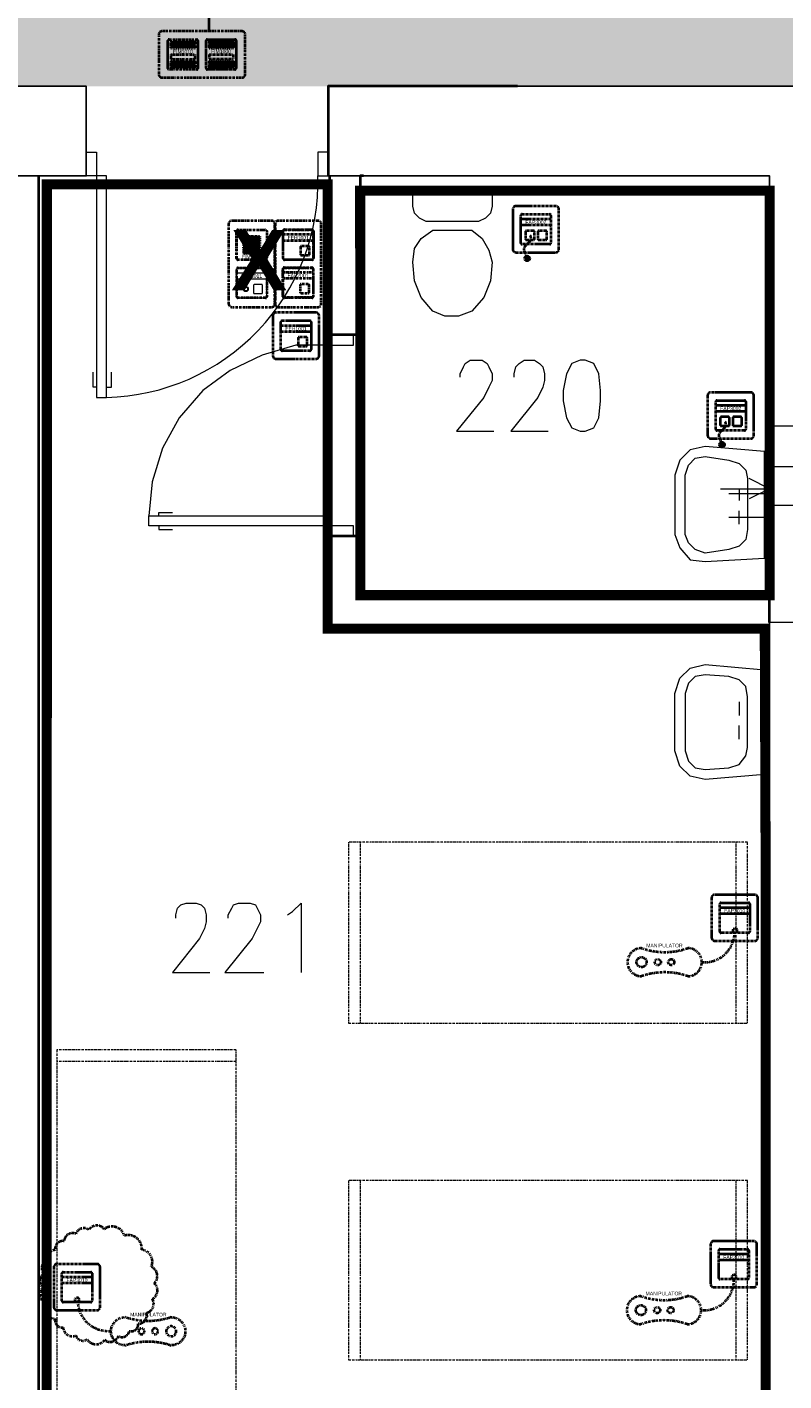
# Model space of a CAD drawing. Header units: millimetres. Extents: x 1 to 17496, y 1 to 30809.
# Tile 207 of 256: x 12885 to 13261, y 20807 to 21481. Entities that reach past the tile are written whole.
import ezdxf
from ezdxf.enums import TextEntityAlignment as Align

# ---------------------------------------------------------------- set-up
doc = ezdxf.new("R2010")
doc.units = ezdxf.units.MM
doc.linetypes.add('BORDER', pattern=[1.75, 0.5, -0.25, 0.5, -0.25, 0, -0.25])
doc.linetypes.add('CENTER', pattern=[2, 1.25, -0.25, 0.25, -0.25])
for name, color, linetype, lineweight in [('0_Przyz_do demontażu', 1, 'CENTER', 40), ('0_Przyz_FAP2001', 1, 'BORDER', 40), ('0_Przyz_FAP3002', 1, 'CENTER', 40), ('0_Przyz_FAP3010', 1, 'CENTER', 40), ('0_Przyz_FEH-1001', 1, 'CENTER', 40), ('0_Przyz_FIM1100', 1, 'BORDER', 40), ('0_Przyz_FIM1200', 1, 'CENTER', 40), ('0_Przyz_instalacja do central', 1, 'Continuous', 40), ('0_Przyz_Manipulator', 1, 'BORDER', 40), ('0_Przyz_nowe', 211, 'BORDER', 40), ('0_Przyz_Ramka x4', 1, 'BORDER', 40), ('0_Przyz_Sala chorych', 5, 'BORDER', 40), ('0_Przyz_WC pacjenta', 30, 'CENTER', 40), ('0_Przyz_łóżko', 150, 'BORDER', 40), ('2DE_OBJ_ABB-SIGNAL', 7, 'Continuous', 18), ('N_SSP_ewakuacja', 4, 'CENTER', 40)]:
    doc.layers.add(name, color=color, linetype=linetype, lineweight=lineweight)
for name, color, linetype in [('2DE_TXTMARK', 41, 'Continuous'), ('2DE_TXTNUM', 11, 'Continuous'), ('PDF _Geometria', 7, 'Continuous')]:
    doc.layers.add(name, color=color, linetype=linetype)
doc.styles.add('arial', font='arialbd.ttf')
doc.styles.add('CP_ATTR', font='ARIAL.TTF')
doc.styles.add('CP_ELATT', font='ARIAL.TTF')

# ---------------------------------------------------------------- blocks, each defined once
blk = doc.blocks.new('2de_abb_sig_045_1psoxj')
blk.add_lwpolyline([(0, 20), (0, 0, 0.414214), (1.5, -1.5), (21.5, -1.5, 0.414214), (23, 0), (23, 20, 0.414214), (21.5, 21.5), (1.5, 21.5, 0.414214)], format="xyb", close=True)
at = {"flags": 128}
for points in [[(4, 3.1), (4, 16.9)], [(4.6, 17.5), (18.4, 17.5)], [(19, 16.9), (19, 3.1)], [(18.4, 2.5), (4.6, 2.5)]]:
    blk.add_lwpolyline(points, dxfattribs=at)
for centre, start, end in [((4.6, 16.9), 90, 180), ((18.4, 16.9), 0, 90), ((4.6, 3.1), 180, 270), ((18.4, 3.1), 270, 0)]:
    blk.add_arc(centre, 0.6, start, end)
at = {"linetype": 'Continuous', "style": 'CP_ATTR', "flags": 9}
for tag in ['NAME', 'ARTICLE', 'MARK2', 'OTHER1', 'PRODUCT-TYPE', 'ORDER-NO', 'PRODUCER', 'VOLTAGE', 'CURRENT', 'POWER', 'CHARACTER', 'IP', 'OTHER', 'LINK', 'WEIGHT', 'NUMBER', 'GROUP', 'FUNCTION', 'EL-STATUS']:
    blk.add_attdef(tag, text='', height=0.00005, dxfattribs=at).set_placement((0, 0), align=Align.MIDDLE_LEFT)
at = {"layer": '2DE_TXTMARK', "linetype": 'ByBlock', "style": 'CP_ATTR', "width": 0.8, "flags": 8}
blk.add_attdef('MARK1', text='', height=1.8, dxfattribs=at).set_placement((11.5, 27), align=Align.CENTER)
at = {"layer": '2DE_TXTNUM', "style": 'CP_ELATT', "width": 0.8}
blk.add_attdef('TAG', text='', height=2.5, dxfattribs=at).set_placement((11.5, 23), align=Align.CENTER)
blk = doc.blocks.new('2de_abb_sig_012_53oms7o')
at = {"layer": '0_Przyz_FAP3010', "color": 1}
for p, q in [((15, 5), (0, 5)), ((15, 2), (0, 2)), ((6.68, -7.5), (6.68, -5.79)), ((8.63, -7.5), (8.63, -5.79))]:
    blk.add_line(p, q, dxfattribs=at)
at = {"layer": '0_Przyz_FAP3010', "color": 1, "flags": 128}
for points in [[(0, -6.9), (0, 6.9)], [(0.6, 7.5), (14.4, 7.5)], [(15, 6.9), (15, -6.9)], [(14.4, -7.5), (0.6, -7.5)]]:
    blk.add_lwpolyline(points, dxfattribs=at)
at = {"layer": '0_Przyz_FAP3010', "color": 1}
for centre, radius, start, end in [((0.6, 6.9), 0.6, 90, 180), ((14.4, 6.9), 0.6, 0, 90), ((7.65, -6.54), 1.23, 37.66917, 142.33083), ((0.6, -6.9), 0.6, 180, 270), ((14.4, -6.9), 0.6, 270, 0)]:
    blk.add_arc(centre, radius, start, end, dxfattribs=at)
at = {"layer": '0_Przyz_FAP3010', "color": 1, "style": 'CP_ELATT', "width": 0.8}
blk.add_attdef('TAG', text='', height=2.5, dxfattribs=at).set_placement((7.5, 9), align=Align.CENTER)
at = {"layer": '0_Przyz_FAP3010', "color": 1, "linetype": 'ByBlock', "style": 'CP_ATTR', "width": 0.8, "flags": 8}
blk.add_attdef('MARK1', text='', height=1.8, dxfattribs=at).set_placement((7.5, 3.5), align=Align.MIDDLE_CENTER)
at = {"layer": '0_Przyz_FAP3010', "color": 1, "linetype": 'Continuous', "style": 'CP_ATTR', "flags": 9}
for tag in ['NAME', 'ARTICLE', 'MARK2', 'OTHER1', 'PRODUCT-TYPE', 'ORDER-NO', 'PRODUCER', 'VOLTAGE', 'CURRENT', 'POWER', 'CHARACTER', 'IP', 'OTHER', 'LINK', 'WEIGHT', 'NUMBER', 'GROUP', 'FUNCTION', 'EL-STATUS']:
    blk.add_attdef(tag, text='', height=0.00005, dxfattribs=at).set_placement((0, -6.9), align=Align.MIDDLE_LEFT)
blk = doc.blocks.new('2de_abb_sig_011_53jswgj')
blk.add_hatch(color=256).paths.add_polyline_path([(4.43, -14.56, 0.52796), (2.73, -13.39, 1.894083)])
for p, q in [((15, 5), (0, 5)), ((15, 2), (0, 2)), ((2.32, -1.2), (2.32, -4.8)), ((6.38, -0.75), (2.76, -0.75)), ((2.77, -5.25), (6.37, -5.25)), ((4.46, -6.18), (2.81, -7.85)), ((6.82, -4.8), (6.82, -1.2)), ((6.82, -4.35), (6.82, -4.35)), ((8.47, -1.2), (8.47, -4.8)), ((12.53, -0.75), (8.91, -0.75)), ((8.92, -5.25), (12.52, -5.25)), ((12.97, -4.8), (12.97, -1.2)), ((12.97, -4.35), (12.97, -4.35)), ((1.71, -10.8), (3.18, -14.56))]:
    blk.add_line(p, q)
at = {"flags": 128}
for points in [[(0, -6.9), (0, 6.9)], [(0.6, 7.5), (14.4, 7.5)], [(15, 6.9), (15, -6.9)], [(14.4, -7.5), (0.6, -7.5)]]:
    blk.add_lwpolyline(points, dxfattribs=at)
blk.add_circle((3.18, -14.56), 1.25)
for centre, radius, start, end in [((0.6, 6.9), 0.6, 90, 180), ((14.4, 6.9), 0.6, 0, 90), ((2.77, -1.2), 0.45, 88.75983, 180), ((2.77, -4.8), 0.45, 180, 270), ((2.77, -4.52), 2.36, 315.55137, 40.26904), ((6.37, -1.2), 0.45, 0, 91.24017), ((6.37, -4.8), 0.45, 270, 0), ((8.92, -1.2), 0.45, 88.75983, 180), ((8.92, -4.8), 0.45, 180, 270), ((12.52, -1.2), 0.45, 0, 91.24017), ((12.52, -4.8), 0.45, 270, 0), ((0.6, -6.9), 0.6, 180, 270), ((3.91, -9.94), 2.36, 117.73799, 201.32906), ((14.4, -6.9), 0.6, 270, 0)]:
    blk.add_arc(centre, radius, start, end)
at = {"linetype": 'Continuous', "style": 'CP_ATTR', "flags": 9}
for tag in ['NAME', 'ARTICLE', 'MARK2', 'OTHER1', 'PRODUCT-TYPE', 'ORDER-NO', 'PRODUCER', 'VOLTAGE', 'CURRENT', 'POWER', 'CHARACTER', 'IP', 'OTHER', 'LINK', 'WEIGHT', 'NUMBER', 'GROUP', 'FUNCTION', 'EL-STATUS']:
    blk.add_attdef(tag, text='', height=0.00005, dxfattribs=at).set_placement((0, -6.9), align=Align.MIDDLE_LEFT)
at = {"layer": '2DE_TXTMARK', "linetype": 'ByBlock', "style": 'CP_ATTR', "width": 0.8, "flags": 8}
blk.add_attdef('MARK1', text='', height=1.8, dxfattribs=at).set_placement((7.5, 3.5), align=Align.MIDDLE_CENTER)
at = {"layer": '2DE_TXTNUM', "style": 'CP_ELATT', "width": 0.8}
blk.add_attdef('TAG', text='', height=2.5, dxfattribs=at).set_placement((7.5, 9), align=Align.CENTER)
blk = doc.blocks.new('2de_abb_sig_046_18mvjo')
blk.add_lwpolyline([(0, 40), (0, 0, 0.414214), (1.5, -1.5), (21.5, -1.5, 0.414214), (23, 0), (23, 40, 0.414214), (21.5, 41.5), (1.5, 41.5, 0.414214)], format="xyb", close=True)
at = {"flags": 128}
for points in [[(4, 22.6), (4, 36.4)], [(4.6, 37), (18.4, 37)], [(19, 36.4), (19, 22.6)], [(18.4, 22), (4.6, 22)], [(4, 3.6), (4, 17.4)], [(4.6, 18), (18.4, 18)], [(19, 17.4), (19, 3.6)], [(18.4, 3), (4.6, 3)]]:
    blk.add_lwpolyline(points, dxfattribs=at)
for centre, start, end in [((4.6, 36.4), 90, 180), ((18.4, 36.4), 0, 90), ((4.6, 22.6), 180, 270), ((18.4, 22.6), 270, 0), ((4.6, 17.4), 90, 180), ((18.4, 17.4), 0, 90), ((4.6, 3.6), 180, 270), ((18.4, 3.6), 270, 0)]:
    blk.add_arc(centre, 0.6, start, end)
at = {"linetype": 'Continuous', "style": 'CP_ATTR', "flags": 9}
for tag in ['NAME', 'ARTICLE', 'MARK2', 'OTHER1', 'PRODUCT-TYPE', 'ORDER-NO', 'PRODUCER', 'VOLTAGE', 'CURRENT', 'POWER', 'CHARACTER', 'IP', 'OTHER', 'LINK', 'WEIGHT', 'NUMBER', 'GROUP', 'FUNCTION', 'EL-STATUS']:
    blk.add_attdef(tag, text='', height=0.00005, dxfattribs=at).set_placement((0, 0), align=Align.MIDDLE_LEFT)
at = {"layer": '2DE_TXTMARK', "linetype": 'ByBlock', "style": 'CP_ATTR', "width": 0.8, "flags": 8}
blk.add_attdef('MARK1', text='', height=1.8, dxfattribs=at).set_placement((11.5, 47), align=Align.CENTER)
at = {"layer": '2DE_TXTNUM', "style": 'CP_ELATT', "width": 0.8}
blk.add_attdef('TAG', text='', height=2.5, dxfattribs=at).set_placement((11.5, 43), align=Align.CENTER)
blk = doc.blocks.new('2de_abb_sig_007_fzx2ohn')
blk.add_hatch(color=10).paths.add_polyline_path([(1.5, -2.25), (13.5, -2.25), (13.5, 0), (1.5, 0)])
at = {"color": 10}
for p, q in [((1.5, 0), (13.5, 0)), ((1.5, 0), (1.5, -2.25)), ((13.5, 0), (13.5, -2.25)), ((1.5, -2.25), (13.5, -2.25))]:
    blk.add_line(p, q, dxfattribs=at)
at = {"flags": 128}
for points in [[(0, -6.9), (0, 6.9)], [(0.6, 7.5), (14.4, 7.5)], [(15, 6.9), (15, -6.9)], [(14.4, -7.5), (0.6, -7.5)]]:
    blk.add_lwpolyline(points, dxfattribs=at)
for points in [[(1.5, 3.38), (1.5, 6.38)], [(1.95, 6.38), (1.95, 3.38)], [(2.4, 3.38), (2.4, 6.38)], [(2.85, 6.38), (2.85, 3.38)], [(3.3, 3.38), (3.3, 6.38)], [(3.75, 6.38), (3.75, 3.38)], [(4.2, 3.38), (4.2, 6.38)], [(4.65, 6.38), (4.65, 3.38)], [(5.1, 3.38), (5.1, 6.38)], [(5.55, 6.38), (5.55, 3.38)], [(6, 3.38), (6, 6.38)], [(6.45, 6.38), (6.45, 3.38)], [(6.9, 3.38), (6.9, 6.38)], [(7.35, 6.38), (7.35, 3.38)], [(7.8, 3.38), (7.8, 6.38)], [(8.25, 6.38), (8.25, 3.38)], [(8.7, 3.38), (8.7, 6.38)], [(9.15, 6.38), (9.15, 3.38)], [(9.6, 3.38), (9.6, 6.38)], [(10.05, 6.38), (10.05, 3.38)], [(10.5, 3.38), (10.5, 6.38)], [(10.95, 6.38), (10.95, 3.38)], [(11.4, 3.38), (11.4, 6.38)], [(11.85, 6.38), (11.85, 3.38)], [(12.3, 3.38), (12.3, 6.38)], [(12.75, 6.38), (12.75, 3.38)], [(13.2, 3.38), (13.2, 6.38)], [(13.65, 6.38), (13.65, 3.38)], [(1.5, -6.38), (1.5, -3.38)], [(1.95, -3.38), (1.95, -6.38)], [(2.4, -6.38), (2.4, -3.38)], [(2.85, -3.38), (2.85, -6.38)], [(3.3, -6.38), (3.3, -3.38)], [(3.75, -3.38), (3.75, -6.38)], [(4.2, -6.38), (4.2, -3.38)], [(4.65, -3.38), (4.65, -6.38)], [(5.1, -6.38), (5.1, -3.38)], [(5.55, -3.38), (5.55, -6.38)], [(6, -6.38), (6, -3.38)], [(6.45, -3.38), (6.45, -6.38)], [(6.9, -6.38), (6.9, -3.38)], [(7.35, -3.38), (7.35, -6.38)], [(7.8, -6.38), (7.8, -3.38)], [(8.25, -3.38), (8.25, -6.38)], [(8.7, -6.38), (8.7, -3.38)], [(9.15, -3.38), (9.15, -6.38)], [(9.6, -6.38), (9.6, -3.38)], [(10.05, -3.38), (10.05, -6.38)], [(10.5, -6.38), (10.5, -3.38)], [(10.95, -3.38), (10.95, -6.38)], [(11.4, -6.38), (11.4, -3.38)], [(11.85, -3.38), (11.85, -6.38)], [(12.3, -6.38), (12.3, -3.38)], [(12.75, -3.38), (12.75, -6.38)], [(13.2, -6.38), (13.2, -3.38)], [(13.65, -3.38), (13.65, -6.38)]]:
    blk.add_lwpolyline(points)
for centre, radius, start, end in [((0.6, 6.9), 0.6, 90, 180), ((14.4, 6.9), 0.6, 0, 90), ((1.73, 6.38), 0.225, 0, 180), ((1.73, 3.38), 0.225, 180, 0), ((2.63, 6.38), 0.225, 0, 180), ((2.63, 3.38), 0.225, 180, 0), ((3.53, 6.38), 0.225, 0, 180), ((3.53, 3.38), 0.225, 180, 0), ((4.43, 6.38), 0.225, 0, 180), ((4.43, 3.38), 0.225, 180, 0), ((5.33, 6.38), 0.225, 0, 180), ((5.33, 3.38), 0.225, 180, 0), ((6.23, 6.38), 0.225, 0, 180), ((6.23, 3.38), 0.225, 180, 0), ((7.13, 6.38), 0.225, 0, 180), ((7.13, 3.38), 0.225, 180, 0), ((8.03, 6.38), 0.225, 0, 180), ((8.03, 3.38), 0.225, 180, 0), ((8.93, 6.38), 0.225, 0, 180), ((8.93, 3.38), 0.225, 180, 0), ((9.83, 6.38), 0.225, 0, 180), ((9.83, 3.38), 0.225, 180, 0), ((10.73, 6.38), 0.225, 0, 180), ((10.73, 3.38), 0.225, 180, 0), ((11.63, 6.38), 0.225, 0, 180), ((11.63, 3.38), 0.225, 180, 0), ((12.53, 6.38), 0.225, 0, 180), ((12.53, 3.38), 0.225, 180, 0), ((13.43, 6.38), 0.225, 0, 180), ((13.43, 3.38), 0.225, 180, 0), ((1.73, -3.38), 0.225, 0, 180), ((1.73, -6.38), 0.225, 180, 0), ((2.63, -3.38), 0.225, 0, 180), ((2.63, -6.38), 0.225, 180, 0), ((3.53, -3.38), 0.225, 0, 180), ((3.53, -6.38), 0.225, 180, 0), ((4.43, -3.38), 0.225, 0, 180), ((4.43, -6.38), 0.225, 180, 0), ((5.33, -3.38), 0.225, 0, 180), ((5.33, -6.38), 0.225, 180, 0), ((6.23, -3.38), 0.225, 0, 180), ((6.23, -6.38), 0.225, 180, 0), ((7.13, -3.38), 0.225, 0, 180), ((7.13, -6.38), 0.225, 180, 0), ((8.03, -3.38), 0.225, 0, 180), ((8.03, -6.38), 0.225, 180, 0), ((8.93, -3.38), 0.225, 0, 180), ((8.93, -6.38), 0.225, 180, 0), ((9.83, -3.38), 0.225, 0, 180), ((9.83, -6.38), 0.225, 180, 0), ((10.73, -3.38), 0.225, 0, 180), ((10.73, -6.38), 0.225, 180, 0), ((11.63, -3.38), 0.225, 0, 180), ((11.63, -6.38), 0.225, 180, 0), ((12.53, -3.38), 0.225, 0, 180), ((12.53, -6.38), 0.225, 180, 0), ((13.43, -3.38), 0.225, 0, 180), ((13.43, -6.38), 0.225, 180, 0), ((0.6, -6.9), 0.6, 180, 270), ((14.4, -6.9), 0.6, 270, 0)]:
    blk.add_arc(centre, radius, start, end)
at = {"linetype": 'Continuous', "style": 'CP_ATTR', "flags": 9}
for tag in ['EL-STATUS', 'FUNCTION', 'GROUP', 'NUMBER', 'WEIGHT', 'LINK', 'OTHER', 'IP', 'CHARACTER', 'POWER', 'CURRENT', 'VOLTAGE', 'PRODUCER', 'ORDER-NO', 'PRODUCT-TYPE', 'OTHER1', 'MARK2', 'ARTICLE', 'NAME']:
    blk.add_attdef(tag, text='', height=0.00005, dxfattribs=at).set_placement((0, -6.9), align=Align.MIDDLE_LEFT)
at = {"layer": '2DE_TXTMARK', "linetype": 'ByBlock', "style": 'CP_ATTR', "width": 0.8, "flags": 8}
blk.add_attdef('MARK1', text='', height=1.8, dxfattribs=at).set_placement((7.5, 1.5), align=Align.MIDDLE_CENTER)
at = {"layer": '2DE_TXTNUM', "style": 'CP_ELATT', "width": 0.8}
blk.add_attdef('TAG', text='', height=2.5, dxfattribs=at).set_placement((7.5, 9), align=Align.CENTER)
blk = doc.blocks.new('2de_abb_sig_n52_f0txfx9')
for centre, radius in [((-46.34, -15.39), 2.5), ((-38.25, -15.39), 1.5), ((-31.53, -15.39), 1.5)]:
    blk.add_circle(centre, radius)
for centre, radius, start, end in [((-15.05, -0.39), 15.06, 265.11181, 1.48602), ((-46.34, -15.39), 7, 90, 270), ((-34.83, 24.3), 34.66, 250.62217, 289.37783), ((-23.33, -15.39), 7, 270, 90), ((-34.83, -55.09), 34.66, 70.62217, 109.37783)]:
    blk.add_arc(centre, radius, start, end)
at = {"linetype": 'Continuous', "style": 'CP_ATTR', "flags": 9}
for tag in ['ARTICLE', 'NAME', 'EL-STATUS', 'FUNCTION', 'GROUP', 'NUMBER', 'WEIGHT', 'LINK', 'OTHER', 'IP', 'CHARACTER', 'POWER', 'CURRENT', 'VOLTAGE', 'PRODUCER', 'ORDER-NO', 'PRODUCT-TYPE', 'OTHER1', 'MARK2']:
    blk.add_attdef(tag, text='', height=0.00005, dxfattribs=at).set_placement((-46.34, -22.39), align=Align.MIDDLE_LEFT)
at = {"layer": '2DE_TXTMARK', "linetype": 'ByBlock', "style": 'CP_ATTR', "width": 0.8, "flags": 8}
blk.add_attdef('MARK1', text='', height=1.8, dxfattribs=at).set_placement((-34.94, -7.09), align=Align.MIDDLE_CENTER)
at = {"layer": '2DE_TXTNUM', "style": 'CP_ELATT', "width": 0.8}
blk.add_attdef('TAG', text='', height=2.5, dxfattribs=at).set_placement((-34.94, -4.09), align=Align.CENTER)
blk = doc.blocks.new('2de_abb_sig_001_fzxmh7f')
for p, q in [((15, 5), (0, 5)), ((15, 2), (0, 2)), ((8.57, -1.2), (8.57, -4.8)), ((12.63, -0.75), (9.01, -0.75)), ((9.02, -5.25), (12.62, -5.25)), ((13.07, -4.8), (13.07, -1.2)), ((13.07, -4.35), (13.07, -4.35))]:
    blk.add_line(p, q)
at = {"flags": 128}
for points in [[(0, -6.9), (0, 6.9)], [(0.6, 7.5), (14.4, 7.5)], [(15, 6.9), (15, -6.9)], [(14.4, -7.5), (0.6, -7.5)]]:
    blk.add_lwpolyline(points, dxfattribs=at)
for centre, radius, start, end in [((0.6, 6.9), 0.6, 90, 180), ((14.4, 6.9), 0.6, 0, 90), ((9.02, -1.2), 0.45, 88.75983, 180), ((9.02, -4.8), 0.45, 180, 270), ((12.62, -1.2), 0.45, 0, 91.24017), ((12.62, -4.8), 0.45, 270, 0), ((0.6, -6.9), 0.6, 180, 270), ((14.4, -6.9), 0.6, 270, 0)]:
    blk.add_arc(centre, radius, start, end)
at = {"linetype": 'Continuous', "style": 'CP_ATTR', "flags": 9}
for tag in ['NAME', 'ARTICLE', 'MARK2', 'OTHER1', 'PRODUCT-TYPE', 'ORDER-NO', 'PRODUCER', 'VOLTAGE', 'CURRENT', 'POWER', 'CHARACTER', 'IP', 'OTHER', 'LINK', 'WEIGHT', 'NUMBER', 'GROUP', 'FUNCTION', 'EL-STATUS']:
    blk.add_attdef(tag, text='', height=0.00005, dxfattribs=at).set_placement((0, -6.9), align=Align.MIDDLE_LEFT)
at = {"layer": '2DE_TXTMARK', "linetype": 'ByBlock', "style": 'CP_ATTR', "width": 0.8, "flags": 8}
blk.add_attdef('MARK1', text='', height=1.8, dxfattribs=at).set_placement((7.5, 3.5), align=Align.MIDDLE_CENTER)
at = {"layer": '2DE_TXTNUM', "style": 'CP_ELATT', "width": 0.8}
blk.add_attdef('TAG', text='', height=2.5, dxfattribs=at).set_placement((7.5, 9), align=Align.CENTER)
blk = doc.blocks.new('2de_abb_sig_006_fzxhx6d')
at = {"flags": 128}
for points in [[(0, -6.9), (0, 6.9)], [(0.6, 7.5), (14.4, 7.5)], [(15, 6.9), (15, -6.9)], [(14.4, -7.5), (0.6, -7.5)]]:
    blk.add_lwpolyline(points, dxfattribs=at)
for points in [[(3.45, 4.27), (11.55, 4.27)], [(11.55, 3.82), (3.45, 3.82)], [(3.45, 3.37), (11.55, 3.37)], [(11.55, 2.92), (3.45, 2.92)], [(3.45, 2.47), (11.55, 2.47)], [(11.55, 2.02), (3.45, 2.02)], [(3.45, 1.57), (11.55, 1.57)], [(11.55, 1.12), (3.45, 1.12)], [(3.45, 0.67), (11.55, 0.67)], [(11.55, 0.22), (3.45, 0.22)], [(3.45, -0.22), (11.55, -0.22)], [(11.55, -0.67), (3.45, -0.67)], [(3.45, -1.12), (11.55, -1.12)], [(11.55, -1.57), (3.45, -1.57)], [(3.45, -2.02), (11.55, -2.02)], [(11.55, -2.47), (3.45, -2.47)], [(3.45, -2.92), (11.55, -2.92)], [(11.55, -3.37), (3.45, -3.37)], [(3.45, -3.82), (11.55, -3.82)], [(11.55, -4.27), (3.45, -4.27)]]:
    blk.add_lwpolyline(points)
for centre, radius, start, end in [((0.6, 6.9), 0.6, 90, 180), ((14.4, 6.9), 0.6, 0, 90), ((3.45, 4.05), 0.225, 90, 270), ((3.45, 3.15), 0.225, 90, 270), ((3.45, 2.25), 0.225, 90, 270), ((3.45, 1.35), 0.225, 90, 270), ((3.45, 0.45), 0.225, 90, 270), ((11.55, 4.05), 0.225, 270, 90), ((11.55, 3.15), 0.225, 270, 90), ((11.55, 2.25), 0.225, 270, 90), ((11.55, 1.35), 0.225, 270, 90), ((11.55, 0.45), 0.225, 270, 90), ((3.45, -0.45), 0.225, 90, 270), ((3.45, -1.35), 0.225, 90, 270), ((3.45, -2.25), 0.225, 90, 270), ((3.45, -3.15), 0.225, 90, 270), ((3.45, -4.05), 0.225, 90, 270), ((11.55, -0.45), 0.225, 270, 90), ((11.55, -1.35), 0.225, 270, 90), ((11.55, -2.25), 0.225, 270, 90), ((11.55, -3.15), 0.225, 270, 90), ((11.55, -4.05), 0.225, 270, 90), ((0.6, -6.9), 0.6, 180, 270), ((14.4, -6.9), 0.6, 270, 0)]:
    blk.add_arc(centre, radius, start, end)
at = {"linetype": 'Continuous', "style": 'CP_ATTR', "flags": 9}
for tag in ['NAME', 'ARTICLE', 'MARK2', 'OTHER1', 'PRODUCT-TYPE', 'ORDER-NO', 'PRODUCER', 'VOLTAGE', 'CURRENT', 'POWER', 'CHARACTER', 'IP', 'OTHER', 'LINK', 'WEIGHT', 'NUMBER', 'GROUP', 'FUNCTION', 'EL-STATUS']:
    blk.add_attdef(tag, text='', height=0.00005, dxfattribs=at).set_placement((0, -6.9), align=Align.MIDDLE_LEFT)
at = {"layer": '2DE_TXTMARK', "linetype": 'ByBlock', "style": 'CP_ATTR', "width": 0.8, "flags": 8}
blk.add_attdef('MARK1', text='', height=1.8, dxfattribs=at).set_placement((7.5, -5.89), align=Align.MIDDLE_CENTER)
at = {"layer": '2DE_TXTNUM', "style": 'CP_ELATT', "width": 0.8}
blk.add_attdef('TAG', text='', height=2.5, dxfattribs=at).set_placement((7.5, 9), align=Align.CENTER)
blk = doc.blocks.new('2de_abb_sig_013_53790e7')
for p, q in [((15, 5), (0, 5)), ((15, 2), (0, 2)), ((8.47, -1.2), (8.47, -4.8)), ((12.53, -0.75), (8.91, -0.75)), ((8.92, -5.25), (12.52, -5.25)), ((12.97, -4.8), (12.97, -1.2)), ((12.97, -4.35), (12.97, -4.35))]:
    blk.add_line(p, q)
at = {"flags": 128}
for points in [[(0, -6.9), (0, 6.9)], [(0.6, 7.5), (14.4, 7.5)], [(15, 6.9), (15, -6.9)], [(14.4, -7.5), (0.6, -7.5)]]:
    blk.add_lwpolyline(points, dxfattribs=at)
at = {"ltscale": 0.2}
for centre, radius in [((4.57, -2.98), 1.25), ((4.57, -3), 0.95)]:
    blk.add_circle(centre, radius, dxfattribs=at)
for centre, radius, start, end in [((0.6, 6.9), 0.6, 90, 180), ((14.4, 6.9), 0.6, 0, 90), ((8.92, -1.2), 0.45, 88.75983, 180), ((8.92, -4.8), 0.45, 180, 270), ((12.52, -1.2), 0.45, 0, 91.24017), ((12.52, -4.8), 0.45, 270, 0), ((0.6, -6.9), 0.6, 180, 270), ((14.4, -6.9), 0.6, 270, 0)]:
    blk.add_arc(centre, radius, start, end)
at = {"linetype": 'Continuous', "style": 'CP_ATTR', "flags": 9}
for tag in ['NAME', 'ARTICLE', 'MARK2', 'OTHER1', 'PRODUCT-TYPE', 'ORDER-NO', 'PRODUCER', 'VOLTAGE', 'CURRENT', 'POWER', 'CHARACTER', 'IP', 'OTHER', 'LINK', 'WEIGHT', 'NUMBER', 'GROUP', 'FUNCTION', 'EL-STATUS']:
    blk.add_attdef(tag, text='', height=0.00005, dxfattribs=at).set_placement((0, -6.9), align=Align.MIDDLE_LEFT)
at = {"layer": '2DE_TXTMARK', "linetype": 'ByBlock', "style": 'CP_ATTR', "width": 0.8, "flags": 8}
blk.add_attdef('MARK1', text='', height=1.8, dxfattribs=at).set_placement((7.5, 3.5), align=Align.MIDDLE_CENTER)
at = {"layer": '2DE_TXTNUM', "style": 'CP_ELATT', "width": 0.8}
blk.add_attdef('TAG', text='', height=2.5, dxfattribs=at).set_placement((7.5, 9), align=Align.CENTER)
blk = doc.blocks.new('2de_abb_sig_010_fzx1zps')
for p, q in [((15, 5), (0, 5)), ((15, 2), (0, 2)), ((8.57, -1.2), (8.57, -4.8)), ((12.63, -0.75), (9.01, -0.75)), ((9.02, -5.25), (12.62, -5.25)), ((13.07, -4.8), (13.07, -1.2)), ((13.07, -4.35), (13.07, -4.35))]:
    blk.add_line(p, q)
at = {"flags": 128}
for points in [[(0, -6.9), (0, 6.9)], [(0.6, 7.5), (14.4, 7.5)], [(15, 6.9), (15, -6.9)], [(14.4, -7.5), (0.6, -7.5)]]:
    blk.add_lwpolyline(points, dxfattribs=at)
for centre, radius, start, end in [((0.6, 6.9), 0.6, 90, 180), ((14.4, 6.9), 0.6, 0, 90), ((9.02, -1.2), 0.45, 88.75983, 180), ((9.02, -4.8), 0.45, 180, 270), ((12.62, -1.2), 0.45, 0, 91.24017), ((12.62, -4.8), 0.45, 270, 0), ((0.6, -6.9), 0.6, 180, 270), ((14.4, -6.9), 0.6, 270, 0)]:
    blk.add_arc(centre, radius, start, end)
at = {"linetype": 'Continuous', "style": 'CP_ATTR', "flags": 9}
for tag in ['NAME', 'ARTICLE', 'MARK2', 'OTHER1', 'PRODUCT-TYPE', 'ORDER-NO', 'PRODUCER', 'VOLTAGE', 'CURRENT', 'POWER', 'CHARACTER', 'IP', 'OTHER', 'LINK', 'WEIGHT', 'NUMBER', 'GROUP', 'FUNCTION', 'EL-STATUS']:
    blk.add_attdef(tag, text='', height=0.00005, dxfattribs=at).set_placement((0, -6.9), align=Align.MIDDLE_LEFT)
at = {"layer": '2DE_TXTMARK', "linetype": 'ByBlock', "style": 'CP_ATTR', "width": 0.8, "flags": 8}
blk.add_attdef('MARK1', text='', height=1.8, dxfattribs=at).set_placement((7.5, 3.5), align=Align.MIDDLE_CENTER)
at = {"layer": '2DE_TXTNUM', "style": 'CP_ELATT', "width": 0.8}
blk.add_attdef('TAG', text='', height=2.5, dxfattribs=at).set_placement((7.5, 9), align=Align.CENTER)
blk = doc.blocks.new('2de_abb_sig_005_fzxsvu1')
blk.add_hatch(color=50).paths.add_polyline_path([(1.5, -2.25), (13.5, -2.25), (13.5, 0), (1.5, 0)])
at = {"color": 50}
for p, q in [((1.5, 0), (13.5, 0)), ((1.5, 0), (1.5, -2.25)), ((13.5, 0), (13.5, -2.25)), ((1.5, -2.25), (13.5, -2.25))]:
    blk.add_line(p, q, dxfattribs=at)
at = {"flags": 128}
for points in [[(0, -6.9), (0, 6.9)], [(0.6, 7.5), (14.4, 7.5)], [(15, 6.9), (15, -6.9)], [(14.4, -7.5), (0.6, -7.5)]]:
    blk.add_lwpolyline(points, dxfattribs=at)
for points in [[(1.5, 3.38), (1.5, 6.38)], [(1.95, 6.38), (1.95, 3.38)], [(2.4, 3.38), (2.4, 6.38)], [(2.85, 6.38), (2.85, 3.38)], [(3.3, 3.38), (3.3, 6.38)], [(3.75, 6.38), (3.75, 3.38)], [(4.2, 3.38), (4.2, 6.38)], [(4.65, 6.38), (4.65, 3.38)], [(5.1, 3.38), (5.1, 6.38)], [(5.55, 6.38), (5.55, 3.38)], [(6, 3.38), (6, 6.38)], [(6.45, 6.38), (6.45, 3.38)], [(6.9, 3.38), (6.9, 6.38)], [(7.35, 6.38), (7.35, 3.38)], [(7.8, 3.38), (7.8, 6.38)], [(8.25, 6.38), (8.25, 3.38)], [(8.7, 3.38), (8.7, 6.38)], [(9.15, 6.38), (9.15, 3.38)], [(9.6, 3.38), (9.6, 6.38)], [(10.05, 6.38), (10.05, 3.38)], [(10.5, 3.38), (10.5, 6.38)], [(10.95, 6.38), (10.95, 3.38)], [(11.4, 3.38), (11.4, 6.38)], [(11.85, 6.38), (11.85, 3.38)], [(12.3, 3.38), (12.3, 6.38)], [(12.75, 6.38), (12.75, 3.38)], [(13.2, 3.38), (13.2, 6.38)], [(13.65, 6.38), (13.65, 3.38)], [(1.5, -6.38), (1.5, -3.38)], [(1.95, -3.38), (1.95, -6.38)], [(2.4, -6.38), (2.4, -3.38)], [(2.85, -3.38), (2.85, -6.38)], [(3.3, -6.38), (3.3, -3.38)], [(3.75, -3.38), (3.75, -6.38)], [(4.2, -6.38), (4.2, -3.38)], [(4.65, -3.38), (4.65, -6.38)], [(5.1, -6.38), (5.1, -3.38)], [(5.55, -3.38), (5.55, -6.38)], [(6, -6.38), (6, -3.38)], [(6.45, -3.38), (6.45, -6.38)], [(6.9, -6.38), (6.9, -3.38)], [(7.35, -3.38), (7.35, -6.38)], [(7.8, -6.38), (7.8, -3.38)], [(8.25, -3.38), (8.25, -6.38)], [(8.7, -6.38), (8.7, -3.38)], [(9.15, -3.38), (9.15, -6.38)], [(9.6, -6.38), (9.6, -3.38)], [(10.05, -3.38), (10.05, -6.38)], [(10.5, -6.38), (10.5, -3.38)], [(10.95, -3.38), (10.95, -6.38)], [(11.4, -6.38), (11.4, -3.38)], [(11.85, -3.38), (11.85, -6.38)], [(12.3, -6.38), (12.3, -3.38)], [(12.75, -3.38), (12.75, -6.38)], [(13.2, -6.38), (13.2, -3.38)], [(13.65, -3.38), (13.65, -6.38)]]:
    blk.add_lwpolyline(points)
for centre, radius, start, end in [((0.6, 6.9), 0.6, 90, 180), ((14.4, 6.9), 0.6, 0, 90), ((1.73, 6.38), 0.225, 0, 180), ((1.73, 3.38), 0.225, 180, 0), ((2.63, 6.38), 0.225, 0, 180), ((2.63, 3.38), 0.225, 180, 0), ((3.53, 6.38), 0.225, 0, 180), ((3.53, 3.38), 0.225, 180, 0), ((4.43, 6.38), 0.225, 0, 180), ((4.43, 3.38), 0.225, 180, 0), ((5.33, 6.38), 0.225, 0, 180), ((5.33, 3.38), 0.225, 180, 0), ((6.23, 6.38), 0.225, 0, 180), ((6.23, 3.38), 0.225, 180, 0), ((7.13, 6.38), 0.225, 0, 180), ((7.13, 3.38), 0.225, 180, 0), ((8.03, 6.38), 0.225, 0, 180), ((8.03, 3.38), 0.225, 180, 0), ((8.93, 6.38), 0.225, 0, 180), ((8.93, 3.38), 0.225, 180, 0), ((9.83, 6.38), 0.225, 0, 180), ((9.83, 3.38), 0.225, 180, 0), ((10.73, 6.38), 0.225, 0, 180), ((10.73, 3.38), 0.225, 180, 0), ((11.63, 6.38), 0.225, 0, 180), ((11.63, 3.38), 0.225, 180, 0), ((12.53, 6.38), 0.225, 0, 180), ((12.53, 3.38), 0.225, 180, 0), ((13.43, 6.38), 0.225, 0, 180), ((13.43, 3.38), 0.225, 180, 0), ((1.73, -3.38), 0.225, 0, 180), ((1.73, -6.38), 0.225, 180, 0), ((2.63, -3.38), 0.225, 0, 180), ((2.63, -6.38), 0.225, 180, 0), ((3.53, -3.38), 0.225, 0, 180), ((3.53, -6.38), 0.225, 180, 0), ((4.43, -3.38), 0.225, 0, 180), ((4.43, -6.38), 0.225, 180, 0), ((5.33, -3.38), 0.225, 0, 180), ((5.33, -6.38), 0.225, 180, 0), ((6.23, -3.38), 0.225, 0, 180), ((6.23, -6.38), 0.225, 180, 0), ((7.13, -3.38), 0.225, 0, 180), ((7.13, -6.38), 0.225, 180, 0), ((8.03, -3.38), 0.225, 0, 180), ((8.03, -6.38), 0.225, 180, 0), ((8.93, -3.38), 0.225, 0, 180), ((8.93, -6.38), 0.225, 180, 0), ((9.83, -3.38), 0.225, 0, 180), ((9.83, -6.38), 0.225, 180, 0), ((10.73, -3.38), 0.225, 0, 180), ((10.73, -6.38), 0.225, 180, 0), ((11.63, -3.38), 0.225, 0, 180), ((11.63, -6.38), 0.225, 180, 0), ((12.53, -3.38), 0.225, 0, 180), ((12.53, -6.38), 0.225, 180, 0), ((13.43, -3.38), 0.225, 0, 180), ((13.43, -6.38), 0.225, 180, 0), ((0.6, -6.9), 0.6, 180, 270), ((14.4, -6.9), 0.6, 270, 0)]:
    blk.add_arc(centre, radius, start, end)
at = {"linetype": 'Continuous', "style": 'CP_ATTR', "flags": 9}
for tag in ['EL-STATUS', 'FUNCTION', 'GROUP', 'NUMBER', 'WEIGHT', 'LINK', 'OTHER', 'IP', 'CHARACTER', 'POWER', 'CURRENT', 'VOLTAGE', 'PRODUCER', 'ORDER-NO', 'PRODUCT-TYPE', 'OTHER1', 'MARK2', 'ARTICLE', 'NAME']:
    blk.add_attdef(tag, text='', height=0.00005, dxfattribs=at).set_placement((0, -6.9), align=Align.MIDDLE_LEFT)
at = {"layer": '2DE_TXTMARK', "linetype": 'ByBlock', "style": 'CP_ATTR', "width": 0.8, "flags": 8}
blk.add_attdef('MARK1', text='', height=1.8, dxfattribs=at).set_placement((7.5, 1.5), align=Align.MIDDLE_CENTER)
at = {"layer": '2DE_TXTNUM', "style": 'CP_ELATT', "width": 0.8}
blk.add_attdef('TAG', text='', height=2.5, dxfattribs=at).set_placement((7.5, 9), align=Align.CENTER)

msp = doc.modelspace()

# ---------------------------------------------------------------- hatches: boundary and pattern name
at = {"layer": 'N_SSP_ewakuacja', "lineweight": 60, "transparency": 33554457}
h = msp.add_hatch(color=51, dxfattribs=at)
h.dxf.hatch_style = 1
h.paths.add_polyline_path([(5438.97, 22700.75), (5436.7, 22686.69), (5436.7, 21954.96), (5458.04, 21954.96), (5458.04, 21107.81), (5178.5, 21107.81), (5178.5, 20881.62), (5426.03, 20881.62), (5426.03, 20657.57), (5735.44, 20657.57), (5735.44, 21323.34), (6228.37, 21323.34), (6228.37, 21457.77), (9119.77, 21457.77), (9119.77, 20742.92), (9173.12, 20742.92), (9173.12, 20424.97), (9597.76, 20424.97), (9597.76, 20717.32), (9405.71, 20717.32), (9405.71, 21451.78), (13300.03, 21451.78), (13300.03, 21329.74), (13530.49, 21329.74), (13530.49, 21677.56), (13135.73, 21677.56), (13135.73, 21743.71), (12587.32, 21743.71), (12587.32, 21925.09), (12316.32, 21925.09), (12316.32, 21740.51), (8046.3, 21740.51), (8046.3, 22023.25), (7896.92, 22023.25), (7896.92, 21745.84), (7484.82, 21745.84), (7484.82, 22444.69), (7327.45, 22444.69), (7327.45, 21736.51), (7290.1, 21736.51), (7290.1, 21663.16), (6951.35, 21663.16), (6951.35, 21743.18), (6305.85, 21743.18), (6305.85, 21596.47), (5719.04, 21596.47), (5719.04, 22051.25), (5700.37, 22051.25), (5700.37, 22700.75)])

# ---------------------------------------------------------------- linework, layer by layer
at = {"layer": '0_Przyz_instalacja do central'}
msp.add_lwpolyline([(11414.09, 21800.13), (11414.09, 21587.85), (12974.96, 21587.85), (12974.96, 21478.82)], dxfattribs=at)
at = {"layer": '0_Przyz_nowe', "color": 5}
msp.add_lwpolyline([(12933.01, 20879.39, -0.5206), (12941.65, 20872.28, -0.5206), (12941.65, 20872.28, -0.5206), (12946.36, 20863.94, -0.5206), (12946.36, 20863.94, -0.5206), (12947.89, 20855.59, -0.5206), (12947.89, 20855.59, -0.5206), (12946.87, 20847.83, -0.5206), (12946.87, 20847.83, -0.5206), (12943.97, 20840.93, -0.5206), (12943.97, 20840.93, -0.5206), (12939.91, 20835.56, -0.5206), (12939.91, 20835.56, -0.5206), (12935.41, 20831.86, -0.5206), (12935.41, 20831.86, -0.5206), (12929.97, 20829.32, -0.5206), (12929.97, 20829.32, -0.5206), (12923.15, 20827.44, -0.5206), (12923.15, 20827.44, -0.5206), (12914.37, 20827.73, -0.5206), (12914.37, 20827.73, -0.5206), (12908.85, 20829.61, -0.5206), (12908.85, 20829.61, -0.5206), (12902.47, 20833.68, -0.5206), (12902.47, 20833.68, -0.5206), (12898.49, 20837.86, -0.5206), (12898.49, 20837.86, -0.5206), (12894.19, 20845.31, -0.5206), (12894.19, 20845.31, -0.5206), (12892.45, 20853.58, -0.5206), (12892.45, 20853.58, -0.5206), (12892.74, 20860.33, -0.5206), (12892.74, 20860.33, -0.5206), (12895.06, 20867.51, -0.5206), (12895.06, 20867.51, -0.5206), (12898.54, 20872.23, -0.5206), (12898.54, 20872.23, -0.5206), (12902.97, 20876.66, -0.5206), (12902.97, 20876.66, -0.5206), (12908.92, 20880.28, -0.5206), (12908.92, 20880.28, -0.5206), (12915.31, 20882.24, -0.5206), (12915.31, 20882.24, -0.5206), (12922.93, 20882.61, -0.5206), (12922.93, 20882.61, -0.5206)], format="xyb", close=True, dxfattribs=at)
at = {"layer": '0_Przyz_Sala chorych', "ltscale": 500, "const_width": 5}
msp.add_lwpolyline([(12894.36, 21402.9), (13034.15, 21402.9), (13034.15, 21181.72), (13251.84, 21181.72), (13252.25, 21070.03), (13252.25, 20743.08), (12894.34, 20743.08)], close=True, dxfattribs=at)
at = {"layer": '0_Przyz_WC pacjenta', "ltscale": 500, "const_width": 5}
msp.add_lwpolyline([(13050.38, 21399.74), (13254.22, 21399.74), (13254.22, 21198.34), (13050.44, 21198.34)], close=True, dxfattribs=at)
at = {"layer": '0_Przyz_łóżko', "lineweight": 18}
for points in [[(13243.29, 20985.19), (13243.29, 21075.31), (13044.52, 21075.31), (13044.52, 20985.19)], [(12899.4, 20773.22), (12988.68, 20773.22), (12988.68, 20971.98), (12899.4, 20971.98)], [(13243.29, 20817.59), (13243.29, 20906.86), (13044.52, 20906.86), (13044.52, 20817.59)]]:
    msp.add_lwpolyline(points, close=True, dxfattribs=at)
for points in [[(13050.42, 21075.31), (13050.42, 20985.19)], [(13237.39, 21075.31), (13237.39, 20985.19)], [(12988.68, 20966.09), (12899.4, 20966.09)], [(13050.42, 20906.86), (13050.42, 20817.59)], [(13237.39, 20906.86), (13237.39, 20817.59)]]:
    msp.add_lwpolyline(points, dxfattribs=at)
at = {"layer": 'PDF _Geometria', "lineweight": 25}
msp.add_lwpolyline([(12871.02, 21407.14), (12913.98, 21407.14), (12913.98, 21451.78), (12596.46, 21451.78), (12596.46, 21407.14)], close=True, dxfattribs=at)
at = {"layer": 'PDF _Geometria', "lineweight": 40}
for points in [[(13128.74, 21451.78), (13034.42, 21451.78), (13034.42, 21407.14)], [(12890.4, 20737.58), (12890.4, 21407.14)], [(13052.1, 21407.14), (13050.42, 21407.14), (13050.42, 21327.98), (13035.26, 21327.98), (13035.26, 21407.14)], [(13254.24, 21184.8), (13254.24, 21282.5)], [(13254.24, 21198.27), (13050.42, 21198.27), (13050.42, 21227.75), (13035.26, 21227.75), (13035.26, 21183.11), (13254.24, 21183.11)]]:
    msp.add_lwpolyline(points, dxfattribs=at)
at = {"layer": 'PDF _Geometria', "lineweight": 25}
for points in [[(13128.74, 21451.78), (13302.24, 21451.78), (13302.24, 21327.13), (13394.89, 21327.13), (13394.89, 21282.5), (13275.29, 21282.5)], [(13034.42, 21407.14), (13254.24, 21407.14), (13254.24, 21282.5)], [(13090.84, 20737.58), (13037.78, 20737.58), (13036.1, 20703.89), (13036.1, 20693.78), (13031.05, 20693.78), (13031.05, 20682.83), (13042.84, 20682.83), (13042.84, 20671.04), (13064.74, 20671.04), (13085.79, 20671.04), (13085.79, 20682.83), (13097.58, 20682.83), (13097.58, 20693.78), (13092.53, 20693.78), (13092.53, 20703.89), (13090.84, 20737.58), (13236.55, 20737.58), (13254.24, 20737.58), (13254.24, 21184.8)]]:
    msp.add_lwpolyline(points, dxfattribs=at)
at = {"layer": 'PDF _Geometria', "lineweight": 18}
for points in [[(12924.08, 21296.81), (12924.08, 21407.14), (12913.98, 21407.14), (12913.98, 21418.94), (12919.03, 21418.94), (12919.03, 21296.81)], [(13034.42, 21407.14), (13034.42, 21418.94), (13029.36, 21418.94), (13029.36, 21407.14)], [(13076.53, 21391.98), (13076.53, 21399.56), (13116.11, 21399.56), (13116.11, 21391.98), (13115.27, 21388.62), (13112.74, 21386.09), (13109.37, 21384.4), (13083.26, 21384.4), (13079.9, 21386.09), (13077.37, 21388.62)], [(13086.63, 21380.19), (13106, 21380.19), (13111.06, 21375.98), (13114.43, 21370.09), (13116.11, 21364.19), (13115.27, 21354.93), (13111.9, 21346.5), (13106, 21339.77), (13099.27, 21337.24), (13092.53, 21337.24), (13086.63, 21339.77), (13080.74, 21346.5), (13077.37, 21354.93), (13076.53, 21364.19), (13077.37, 21370.93), (13080.74, 21375.98)], [(13047.05, 21322.92), (13047.05, 21327.98), (13035.26, 21327.98), (13035.26, 21322.92)], [(13159.91, 21315.34), (13155.7, 21313.66), (13153.17, 21308.6), (13151.49, 21300.18), (13151.49, 21295.13), (13153.17, 21286.71), (13155.7, 21281.65), (13159.91, 21279.97), (13162.44, 21279.97), (13166.65, 21281.65), (13169.17, 21286.71), (13170.02, 21295.13), (13170.02, 21300.18), (13169.17, 21308.6), (13166.65, 21313.66), (13162.44, 21315.34)], [(13251.71, 21269.86), (13222.23, 21272.39), (13214.65, 21270.7), (13209.6, 21265.65), (13207.07, 21258.07), (13207.07, 21228.59), (13209.6, 21221.86), (13214.65, 21215.96), (13222.23, 21215.12), (13251.71, 21216.8)], [(13243.29, 21256.39), (13243.29, 21231.12), (13242.45, 21226.07), (13239.08, 21222.7), (13234.02, 21221.01), (13222.23, 21219.33), (13217.18, 21221.01), (13213.81, 21224.38), (13212.13, 21228.59), (13212.13, 21258.07), (13213.81, 21263.12), (13217.18, 21266.49), (13222.23, 21267.34), (13234.02, 21265.65), (13239.08, 21263.97), (13242.45, 21260.6)], [(12945.14, 21237.86), (13035.26, 21237.86), (13035.26, 21227.75), (13047.05, 21227.75), (13047.05, 21232.8), (12945.14, 21232.8)], [(13215.5, 21198.27), (13197.81, 21198.27)], [(13197.81, 21183.11), (13215.5, 21183.11)], [(13251.71, 21109), (13222.23, 21106.47), (13214.65, 21108.16), (13209.6, 21113.21), (13207.07, 21120.79), (13207.07, 21149.42), (13209.6, 21157), (13214.65, 21162.06), (13222.23, 21163.74), (13251.71, 21161.22)], [(13243.29, 21122.47), (13243.29, 21147.74), (13242.45, 21152.79), (13239.08, 21156.16), (13234.02, 21157.85), (13222.23, 21158.69), (13217.18, 21157.85), (13213.81, 21154.48), (13212.13, 21149.42), (13212.13, 21120.79), (13213.81, 21115.74), (13217.18, 21112.37), (13222.23, 21111.52), (13234.02, 21112.37), (13239.08, 21114.05), (13242.45, 21118.26)], [(12890.4, 21118.26), (12890.4, 21135.95)], [(12890.4, 20869.81), (12890.4, 20888.33)]]:
    msp.add_lwpolyline(points, close=True, dxfattribs=at)
for points in [[(13084.95, 21407.14), (13067.26, 21407.14)], [(13215.5, 21407.14), (13197.81, 21407.14)], [(13035.26, 21322.92), (13018.41, 21322.92), (13001.57, 21317.87), (12985.57, 21310.29), (12972.09, 21300.18), (12960.3, 21286.71), (12951.88, 21271.55), (12946.82, 21254.7), (12945.14, 21237.86)], [(13100.11, 21306.92), (13100.11, 21308.6), (13101.79, 21311.97), (13102.64, 21313.66), (13105.16, 21315.34), (13111.06, 21315.34), (13113.58, 21313.66), (13114.43, 21311.97), (13116.11, 21308.6), (13116.11, 21305.24), (13114.43, 21301.87), (13111.9, 21296.81), (13098.42, 21279.97), (13116.95, 21279.97)], [(13127.06, 21306.92), (13127.06, 21308.6), (13127.9, 21311.97), (13129.59, 21313.66), (13132.11, 21315.34), (13137.17, 21315.34), (13139.7, 21313.66), (13141.38, 21311.97), (13142.22, 21308.6), (13142.22, 21305.24), (13141.38, 21301.87), (13138.85, 21296.81), (13125.38, 21279.97), (13143.91, 21279.97)], [(12919.03, 21301.87), (12917.35, 21301.87), (12917.35, 21309.45)], [(12924.08, 21301.87), (12926.61, 21301.87), (12926.61, 21309.45)], [(13275.29, 21282.5), (13254.24, 21282.5)], [(13275.29, 21262.28), (13254.24, 21262.28)], [(13229.81, 21251.33), (13254.24, 21251.33), (13244.13, 21256.39)], [(13254.24, 21248.81), (13234.02, 21248.81)], [(13239.08, 21251.33), (13239.08, 21245.44)], [(13254.24, 21251.33), (13244.13, 21246.28)], [(12950.19, 21237.86), (12950.19, 21239.54), (12956.93, 21239.54)], [(13239.08, 21233.65), (13239.08, 21240.38)], [(13275.29, 21242.91), (13254.24, 21242.91)], [(12950.19, 21232.8), (12950.19, 21231.12), (12956.93, 21231.12)], [(13254.24, 21237.02), (13234.02, 21237.02)], [(13067.26, 21198.27), (13084.95, 21198.27)], [(13275.29, 21184.8), (13254.24, 21184.8)], [(13239.08, 21145.21), (13239.08, 21138.48)], [(13239.08, 21126.68), (13239.08, 21133.42)], [(13254.24, 21118.26), (13254.24, 21135.95)], [(12958.62, 21037.41), (12958.62, 21039.09), (12959.46, 21042.46), (12961.14, 21044.15), (12963.67, 21044.99), (12968.72, 21044.99), (12971.25, 21044.15), (12972.93, 21042.46), (12973.78, 21039.09), (12973.78, 21035.72), (12972.93, 21032.35), (12970.41, 21027.3), (12956.93, 21010.46), (12975.46, 21010.46)], [(12984.72, 21037.41), (12984.72, 21039.09), (12986.41, 21042.46), (12987.25, 21044.15), (12989.78, 21044.99), (12995.67, 21044.99), (12998.2, 21044.15), (12999.04, 21042.46), (13000.73, 21039.09), (13000.73, 21035.72), (12999.04, 21032.35), (12996.52, 21027.3), (12983.04, 21010.46), (13002.41, 21010.46)], [(13014.2, 21039.09), (13016.73, 21040.78), (13020.94, 21044.99), (13020.94, 21010.46)]]:
    msp.add_lwpolyline(points, dxfattribs=at)
msp.add_arc((12921.62, 21404.56), 107.78, 271.31271, 1.37254, dxfattribs=at)

# ---------------------------------------------------------------- block references
at = {"layer": '0_Przyz_FAP2001', "lineweight": -3}
msp.add_blockref('2de_abb_sig_010_fzx1zps', (13011.92, 21354.02), dxfattribs=at).add_auto_attribs({'MARK1': 'FAP2001'})
at = {"layer": '0_Przyz_FAP3002', "lineweight": -3}
for p in [(13126.36, 21370.57), (13223.39, 21277.84)]:
    msp.add_blockref('2de_abb_sig_045_1psoxj', p, dxfattribs=at)
for p in [(13130.36, 21380.57), (13227.39, 21287.84)]:
    msp.add_blockref('2de_abb_sig_011_53jswgj', p, dxfattribs=at).add_auto_attribs({'MARK1': 'FAP3002'})
at = {"layer": '0_Przyz_FAP3010', "lineweight": -3}
for p in [(13225.39, 21027.67), (13224.9, 20855.15), (12897.87, 20843.74)]:
    msp.add_blockref('2de_abb_sig_045_1psoxj', p, dxfattribs=at)
ref = msp.add_blockref('2de_abb_sig_012_53oms7o', (13229.39, 21037.68), dxfattribs=at)
ref.add_attrib('MARK1', 'FAP3010', dxfattribs={"layer": '2DE_TXTMARK', "linetype": 'ByBlock', "height": 1.8, "style": 'CP_ATTR', "width": 0.8, "flags": 8}).set_placement((13236.89, 21041.18), align=Align.MIDDLE_CENTER)
ref = msp.add_blockref('2de_abb_sig_012_53oms7o', (13228.9, 20865.15), dxfattribs=at)
ref.add_attrib('MARK1', 'FAP3010', dxfattribs={"layer": '2DE_TXTMARK', "linetype": 'ByBlock', "height": 1.8, "style": 'CP_ATTR', "width": 0.8, "flags": 8}).set_placement((13236.4, 20868.66), align=Align.MIDDLE_CENTER)
ref = msp.add_blockref('2de_abb_sig_012_53oms7o', (12901.87, 20853.74), dxfattribs=at)
ref.add_attrib('MARK1', 'FAP3010', dxfattribs={"layer": '2DE_TXTMARK', "linetype": 'ByBlock', "height": 1.8, "style": 'CP_ATTR', "width": 0.8, "flags": 8}).set_placement((12909.37, 20857.24), align=Align.MIDDLE_CENTER)
at = {"layer": '0_Przyz_FEH-1001', "lineweight": -3}
for p in [(13012.06, 21372.88), (13010.93, 21327.55)]:
    msp.add_blockref('2de_abb_sig_001_fzxmh7f', p, dxfattribs=at).add_auto_attribs({'MARK1': 'FEH1001'})
msp.add_blockref('2de_abb_sig_045_1psoxj', (13006.93, 21317.55), dxfattribs=at)
at = {"layer": '0_Przyz_FIM1100', "lineweight": -3}
for name, p, values in [('2de_abb_sig_005_fzxsvu1', (12954.63, 21467.55), {'MARK1': 'FIM1010'}), ('2de_abb_sig_006_fzxhx6d', (12988.88, 21372.83), {'MARK1': 'FIM1100'})]:
    msp.add_blockref(name, p, dxfattribs=at).add_auto_attribs(values)
at = {"layer": '0_Przyz_FIM1200', "lineweight": -3}
msp.add_blockref('2de_abb_sig_007_fzx2ohn', (12973.62, 21467.63), dxfattribs=at).add_auto_attribs({'MARK1': 'FIM1000'})
at = {"layer": '0_Przyz_Manipulator', "lineweight": -3}
for p in [(13236.83, 21030.95), (13236.51, 20857.64)]:
    msp.add_blockref('2de_abb_sig_n52_f0txfx9', p, dxfattribs=at).add_auto_attribs({'MARK1': 'MANIPULATOR'})
ref = msp.add_blockref('2de_abb_sig_n52_f0txfx9', (12909.97, 20847.14), dxfattribs=dict(at, xscale=-1))
ref.add_attrib('MARK1', 'MANIPULATOR', dxfattribs={"layer": '2DE_TXTMARK', "linetype": 'ByBlock', "height": 1.8, "style": 'CP_ATTR', "width": 0.8, "flags": 8}).set_placement((12944.9, 20840.05), align=Align.MIDDLE_CENTER)
at = {"layer": '0_Przyz_Ramka x4', "linetype": 'Continuous', "lineweight": 0, "rotation": 270}
msp.add_blockref('2de_abb_sig_046_18mvjo', (12951.63, 21479.14), dxfattribs=at)
at = {"layer": '0_Przyz_Ramka x4', "linetype": 'Continuous', "lineweight": 0}
for p in [(12984.89, 21343.33), (13008.04, 21343.33)]:
    msp.add_blockref('2de_abb_sig_046_18mvjo', p, dxfattribs=at)
at = {"layer": '2DE_OBJ_ABB-SIGNAL', "lineweight": -3}
msp.add_blockref('2de_abb_sig_013_53790e7', (12988.82, 21353.77), dxfattribs=at).add_auto_attribs({'MARK1': 'FAP3011'})

# ---------------------------------------------------------------- texts
at = {"layer": '0_Przyz_do demontażu', "linetype": 'ByBlock', "lineweight": 30, "insert": (12986.06, 21380.11), "char_height": 30, "width": 9.5107, "attachment_point": 1, "style": 'arial'}
msp.add_mtext('X', dxfattribs=at)

doc.saveas('drawing.dxf')
